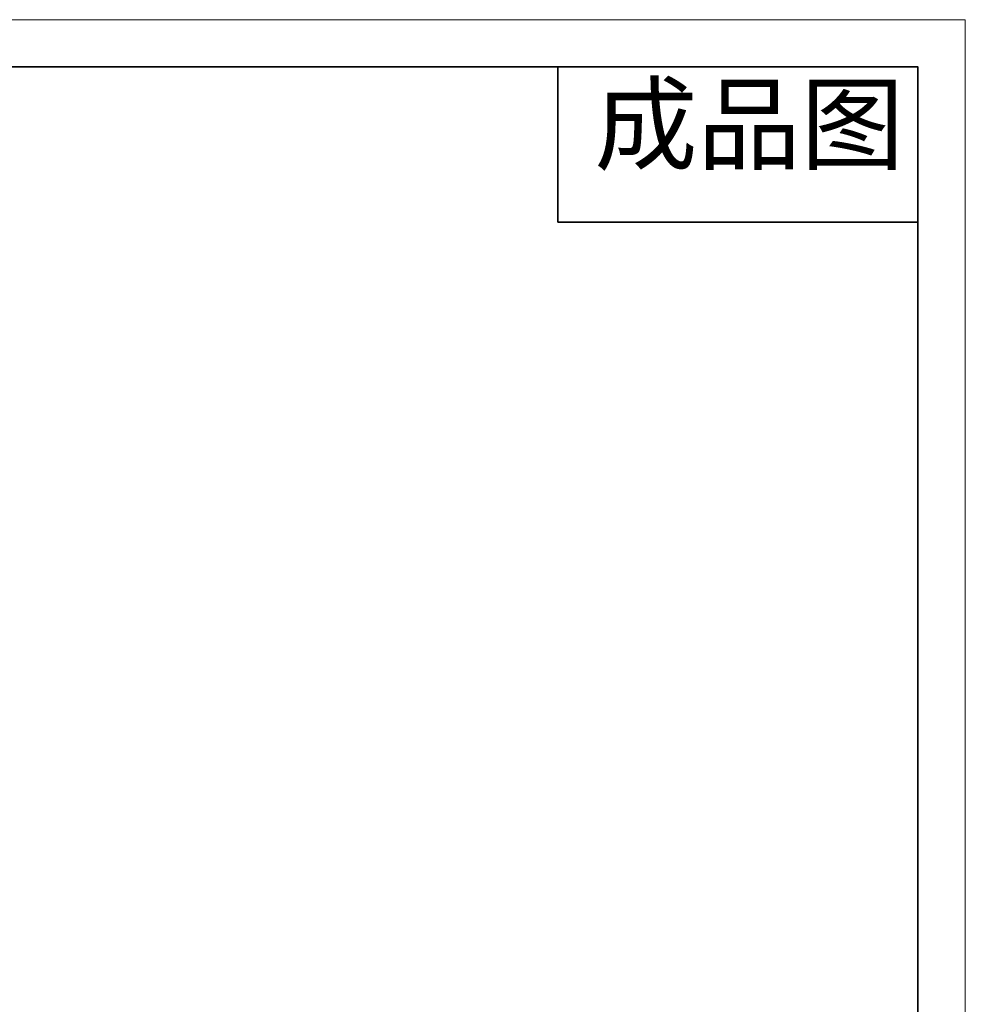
# Model space of a CAD drawing. Header units: millimetres. Extents: x 1418 to 1925, y 1452 to 1840.
# Tile 18 of 18: x 1788 to 1925, y 1698 to 1840. Entities that reach past the tile are written whole.
import ezdxf

# ---------------------------------------------------------------- set-up
doc = ezdxf.new("R2010")
doc.units = ezdxf.units.MM
doc.layers.add('粗实线层', color=7, linetype='Continuous', lineweight=35)
doc.layers.add('细实线层', color=3, linetype='Continuous', lineweight=18)
doc.styles.add('TEXTSTYLE_2', font='arial.ttf')

msp = doc.modelspace()

# ---------------------------------------------------------------- linework, layer by layer
at = {"layer": '粗实线层'}
for p, q in [((1866.361, 1833.457), (1866.361, 1810.957)), ((1866.361, 1810.957), (1918.532, 1810.957))]:
    msp.add_line(p, q, dxfattribs=at)
msp.add_lwpolyline([(1442.732, 1833.457), (1918.532, 1833.457), (1918.532, 1457.557), (1442.732, 1457.557)], close=True, dxfattribs=at)
at = {"layer": '细实线层'}
msp.add_lwpolyline([(1418.299, 1840.31), (1925.385, 1840.31), (1925.385, 1452.472), (1418.299, 1452.472)], close=True, dxfattribs=at)

# ---------------------------------------------------------------- texts
at = {"color": 3, "linetype": 'Continuous', "insert": (1871.65, 1830.677), "char_height": 10.9653, "width": 48.18721, "attachment_point": 1, "line_spacing_factor": 0.9, "style": 'TEXTSTYLE_2'}
msp.add_mtext('成品图', dxfattribs=at)

doc.saveas('drawing.dxf')
